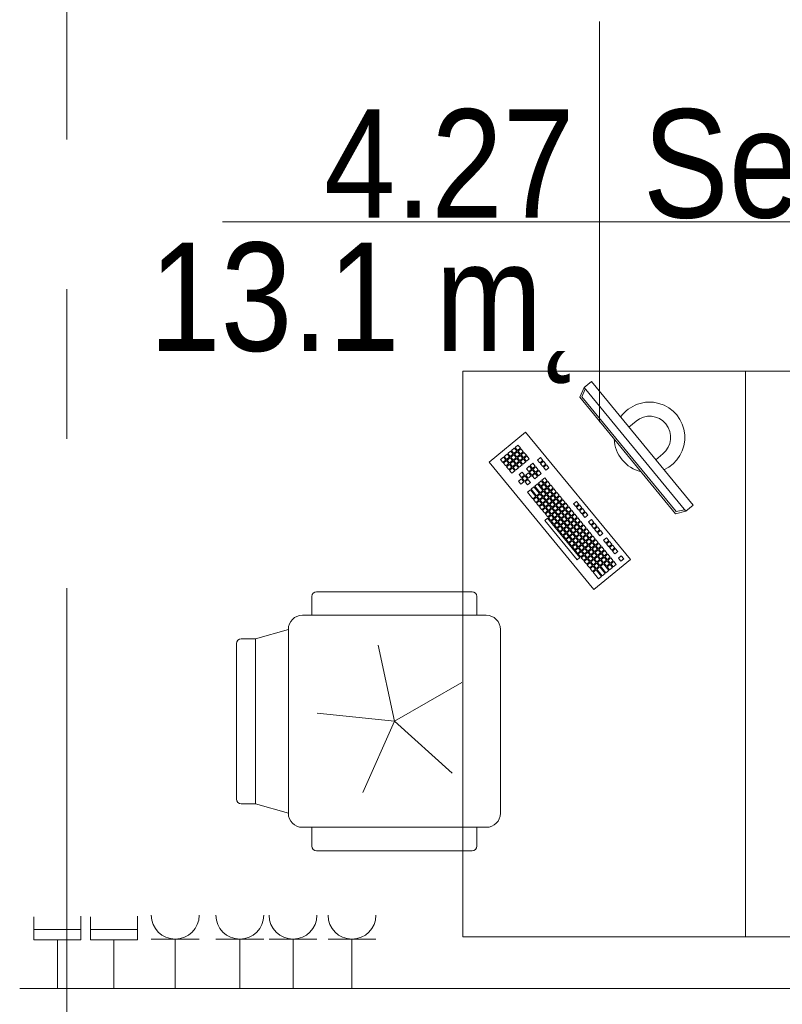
# Model space of a CAD drawing. Header units: centimetres. Extents: x -2424 to 1783, y 5 to 2907.
# Tile 31 of 99: x -23 to 139, y 129 to 338. Entities that reach past the tile are written whole.
import ezdxf

# ---------------------------------------------------------------- set-up
doc = ezdxf.new("R2010")
doc.units = ezdxf.units.CM
doc.linetypes.add('Oś', pattern=[222.25, 127, -31.75, 31.75, -31.75])
for name, color, linetype, lineweight in [('A-AREA-IDEN', 2, 'Continuous', 13), ('A-WALL', 113, 'Continuous', 13), ('E-ELEC-EQPM', 71, 'Continuous', 9), ('I-FURN', 30, 'Continuous', 9), ('S-GRID', 1, 'Continuous', 13)]:
    doc.layers.add(name, color=color, linetype=linetype, lineweight=lineweight)
doc.styles.add('Arial_11', font='arial.ttf', dxfattribs={"width": 0.85, "height": 23})

msp = doc.modelspace()

# ---------------------------------------------------------------- linework, layer by layer
at = {"layer": 'A-AREA-IDEN', "color": 251, "lineweight": 9}
for p, q in [((100.43, 337.54), (100.43, 295.04)), ((110.19, 295.04), (20.43, 295.04)), ((20.43, 295.04), (180.43, 295.04)), ((100.43, 295.04), (100.43, 252.54))]:
    msp.add_line(p, q, dxfattribs=at)
at = {"layer": 'A-WALL', "color": 251, "lineweight": 9}
msp.add_line((-22.62, 132.33), (285.38, 132.33), dxfattribs=at)
at = {"layer": 'E-ELEC-EQPM', "color": 251, "lineweight": 9}
for p, q in [((-19.62, 147.54), (-19.62, 142.66)), ((-9.62, 142.66), (-9.62, 147.7)), ((-7.62, 147.54), (-7.62, 142.66)), ((2.38, 142.66), (2.38, 147.7)), ((-19.62, 144.85), (-9.62, 144.85)), ((-7.62, 144.85), (2.38, 144.85)), ((-19.62, 142.66), (-9.62, 142.66)), ((-14.62, 142.66), (-14.62, 132.33)), ((-7.62, 142.66), (2.38, 142.66)), ((-2.62, 142.66), (-2.62, 132.33)), ((15.46, 142.83), (5.3, 142.83)), ((10.38, 142.83), (10.38, 132.33)), ((29.17, 142.83), (19.01, 142.83)), ((24.09, 142.83), (24.09, 132.33)), ((40.46, 142.83), (30.3, 142.83)), ((35.38, 142.83), (35.38, 132.33)), ((52.96, 142.83), (42.8, 142.83)), ((47.88, 142.83), (47.88, 132.33))]:
    msp.add_line(p, q, dxfattribs=at)
for centre in [(10.38, 147.91), (24.09, 147.91), (35.38, 147.91), (47.88, 147.91)]:
    msp.add_arc(centre, 5.08, 180, 0, dxfattribs=at)
at = {"layer": 'I-FURN', "color": 251, "lineweight": 9}
for p, q in [((71.38, 263.33), (131.38, 263.33)), ((71.38, 143.33), (71.38, 263.33)), ((131.38, 263.33), (191.38, 263.33)), ((131.38, 143.33), (131.38, 263.33)), ((131.38, 263.33), (131.38, 143.33)), ((96.2, 257.85), (97.12, 259.88)), ((96.66, 257.92), (97.39, 259.55)), ((97.12, 259.88), (98.67, 261.15)), ((118.72, 233.62), (97.12, 259.88)), ((98.67, 261.15), (120.26, 234.89)), ((116.55, 233.1), (96.2, 257.85)), ((116.7, 233.55), (96.66, 257.92)), ((108.15, 252.76), (106.61, 251.49)), ((76.99, 244.07), (84.72, 250.42)), ((84.72, 250.42), (106.95, 223.39)), ((82.33, 247.03), (81.71, 246.53)), ((82.83, 246.42), (82.33, 247.03)), ((83.1, 247.67), (82.48, 247.16)), ((82.48, 247.16), (82.99, 246.54)), ((82.99, 246.54), (83.61, 247.05)), ((83.61, 247.05), (83.1, 247.67)), ((83.73, 246.9), (83.12, 246.39)), ((84.24, 246.28), (83.73, 246.9)), ((80.01, 245.13), (79.39, 244.62)), ((79.39, 244.62), (79.9, 244)), ((79.9, 244), (80.52, 244.51)), ((80.52, 244.51), (80.01, 245.13)), ((80.78, 245.76), (80.16, 245.26)), ((80.16, 245.26), (80.67, 244.64)), ((80.67, 244.64), (81.29, 245.15)), ((81.29, 245.15), (80.78, 245.76)), ((81.42, 244.99), (80.8, 244.48)), ((80.8, 244.48), (81.31, 243.87)), ((81.55, 246.4), (80.94, 245.89)), ((80.94, 245.89), (81.44, 245.27)), ((81.93, 244.37), (81.42, 244.99)), ((81.44, 245.27), (82.06, 245.78)), ((82.06, 245.78), (81.55, 246.4)), ((82.19, 245.63), (81.57, 245.12)), ((81.57, 245.12), (82.08, 244.5)), ((81.71, 246.53), (82.22, 245.91)), ((82.08, 244.5), (82.7, 245.01)), ((82.7, 245.01), (82.19, 245.63)), ((82.82, 244.85), (82.21, 244.35)), ((82.22, 245.91), (82.83, 246.42)), ((82.96, 246.26), (82.34, 245.75)), ((82.34, 245.75), (82.85, 245.14)), ((83.33, 244.24), (82.82, 244.85)), ((82.85, 245.14), (83.47, 245.64)), ((83.47, 245.64), (82.96, 246.26)), ((83.6, 245.49), (82.98, 244.98)), ((82.98, 244.98), (83.49, 244.36)), ((83.12, 246.39), (83.62, 245.77)), ((83.49, 244.36), (84.11, 244.87)), ((84.11, 244.87), (83.6, 245.49)), ((84.23, 244.72), (83.61, 244.21)), ((83.62, 245.77), (84.24, 246.28)), ((84.37, 246.12), (83.75, 245.62)), ((83.75, 245.62), (84.26, 245)), ((84.74, 244.1), (84.23, 244.72)), ((84.26, 245), (84.88, 245.51)), ((84.88, 245.51), (84.37, 246.12)), ((85, 245.35), (84.39, 244.84)), ((84.39, 244.84), (84.89, 244.23)), ((84.89, 244.23), (85.51, 244.73)), ((85.51, 244.73), (85, 245.35)), ((87.88, 245), (87.27, 244.49)), ((87.27, 244.49), (87.77, 243.87)), ((88.39, 244.38), (87.88, 245)), ((113.87, 245.81), (112.32, 244.54)), ((99.22, 217.04), (76.99, 244.07)), ((80.64, 244.36), (80.03, 243.85)), ((80.03, 243.85), (80.53, 243.23)), ((80.53, 243.23), (81.15, 243.74)), ((81.15, 243.74), (80.64, 244.36)), ((81.28, 243.58), (80.66, 243.08)), ((80.66, 243.08), (81.17, 242.46)), ((81.17, 242.46), (81.79, 242.97)), ((81.79, 242.97), (81.28, 243.58)), ((81.91, 242.81), (81.3, 242.3)), ((81.31, 243.87), (81.93, 244.37)), ((82.05, 244.22), (81.43, 243.71)), ((81.43, 243.71), (81.94, 243.09)), ((82.42, 242.19), (81.91, 242.81)), ((81.94, 243.09), (82.56, 243.6)), ((82.56, 243.6), (82.05, 244.22)), ((82.69, 243.45), (82.07, 242.94)), ((82.07, 242.94), (82.58, 242.32)), ((82.21, 244.35), (82.71, 243.73)), ((82.58, 242.32), (83.2, 242.83)), ((83.2, 242.83), (82.69, 243.45)), ((82.71, 243.73), (83.33, 244.24)), ((83.46, 244.08), (82.84, 243.57)), ((82.84, 243.57), (83.35, 242.96)), ((83.35, 242.96), (83.97, 243.46)), ((83.97, 243.46), (83.46, 244.08)), ((83.61, 244.21), (84.12, 243.59)), ((84.12, 243.59), (84.74, 244.1)), ((85.5, 243.17), (84.88, 242.66)), ((84.88, 242.66), (85.39, 242.05)), ((85.39, 242.05), (86.01, 242.55)), ((86.01, 242.55), (85.5, 243.17)), ((86.14, 242.4), (85.52, 241.89)), ((86.27, 243.81), (85.66, 243.3)), ((85.66, 243.3), (86.17, 242.68)), ((86.65, 241.78), (86.14, 242.4)), ((86.17, 242.68), (86.78, 243.19)), ((86.78, 243.19), (86.27, 243.81)), ((86.91, 243.03), (86.29, 242.53)), ((86.29, 242.53), (86.8, 241.91)), ((86.8, 241.91), (87.42, 242.42)), ((87.42, 242.42), (86.91, 243.03)), ((87.77, 243.87), (88.39, 244.38)), ((88.52, 244.23), (87.9, 243.72)), ((87.9, 243.72), (88.41, 243.1)), ((88.41, 243.1), (89.03, 243.61)), ((89.03, 243.61), (88.52, 244.23)), ((89.15, 243.46), (88.54, 242.95)), ((88.54, 242.95), (89.04, 242.33)), ((89.04, 242.33), (89.66, 242.84)), ((89.66, 242.84), (89.15, 243.46)), ((81.3, 242.3), (81.81, 241.69)), ((81.81, 241.69), (82.42, 242.19)), ((83.82, 240.49), (83.2, 239.99)), ((83.96, 241.9), (83.34, 241.39)), ((83.34, 241.39), (83.85, 240.78)), ((84.33, 239.88), (83.82, 240.49)), ((83.85, 240.78), (84.47, 241.28)), ((84.47, 241.28), (83.96, 241.9)), ((84.59, 241.13), (83.97, 240.62)), ((83.97, 240.62), (84.48, 240)), ((84.48, 240), (85.1, 240.51)), ((85.1, 240.51), (84.59, 241.13)), ((85.23, 240.36), (84.61, 239.85)), ((85.37, 241.76), (84.75, 241.26)), ((84.75, 241.26), (85.26, 240.64)), ((85.74, 239.74), (85.23, 240.36)), ((85.26, 240.64), (85.87, 241.15)), ((85.87, 241.15), (85.37, 241.76)), ((85.52, 241.89), (86.03, 241.27)), ((86.03, 241.27), (86.65, 241.78)), ((86.77, 241.63), (86.15, 241.12)), ((86.15, 241.12), (86.66, 240.5)), ((86.66, 240.5), (87.28, 241.01)), ((87.28, 241.01), (86.77, 241.63)), ((87.55, 242.26), (86.93, 241.75)), ((86.93, 241.75), (87.44, 241.14)), ((87.44, 241.14), (88.05, 241.64)), ((88.05, 241.64), (87.55, 242.26)), ((88.82, 240.72), (88.2, 240.21)), ((89.32, 240.1), (88.82, 240.72)), ((83.2, 239.99), (83.71, 239.37)), ((83.71, 239.37), (84.33, 239.88)), ((84.61, 239.85), (85.12, 239.23)), ((85.12, 239.23), (85.74, 239.74)), ((86.5, 238.81), (85.88, 238.3)), ((85.88, 238.3), (87.02, 236.91)), ((87.64, 237.42), (86.5, 238.81)), ((87.27, 239.45), (86.65, 238.94)), ((86.65, 238.94), (87.8, 237.55)), ((88.41, 238.06), (87.27, 239.45)), ((88.04, 240.08), (87.43, 239.57)), ((87.43, 239.57), (87.93, 238.96)), ((87.93, 238.96), (88.55, 239.46)), ((88.55, 239.46), (88.04, 240.08)), ((88.68, 239.31), (88.06, 238.8)), ((88.06, 238.8), (88.57, 238.18)), ((88.2, 240.21), (88.71, 239.59)), ((88.57, 238.18), (89.19, 238.69)), ((89.19, 238.69), (88.68, 239.31)), ((89.31, 238.54), (88.7, 238.03)), ((88.71, 239.59), (89.32, 240.1)), ((89.45, 239.95), (88.83, 239.44)), ((88.83, 239.44), (89.34, 238.82)), ((89.82, 237.92), (89.31, 238.54)), ((89.34, 238.82), (89.96, 239.33)), ((89.96, 239.33), (89.45, 239.95)), ((90.09, 239.17), (89.47, 238.66)), ((89.47, 238.66), (89.98, 238.05)), ((89.98, 238.05), (90.59, 238.56)), ((90.59, 238.56), (90.09, 239.17)), ((90.72, 238.4), (90.1, 237.89)), ((91.23, 237.78), (90.72, 238.4)), ((85.73, 238.18), (85.11, 237.67)), ((85.11, 237.67), (86.25, 236.28)), ((86.87, 236.79), (85.73, 238.18)), ((86.25, 236.28), (86.87, 236.79)), ((87, 236.63), (86.38, 236.12)), ((86.38, 236.12), (86.89, 235.51)), ((87.5, 236.01), (87, 236.63)), ((87.02, 236.91), (87.64, 237.42)), ((87.77, 237.27), (87.15, 236.76)), ((87.15, 236.76), (87.66, 236.14)), ((87.66, 236.14), (88.28, 236.65)), ((88.28, 236.65), (87.77, 237.27)), ((88.4, 236.5), (87.79, 235.99)), ((87.8, 237.55), (88.41, 238.06)), ((88.54, 237.9), (87.92, 237.39)), ((87.92, 237.39), (88.43, 236.78)), ((88.91, 235.88), (88.4, 236.5)), ((88.43, 236.78), (89.05, 237.28)), ((89.05, 237.28), (88.54, 237.9)), ((89.18, 237.13), (88.56, 236.62)), ((88.56, 236.62), (89.07, 236)), ((88.7, 238.03), (89.2, 237.41)), ((89.07, 236), (89.68, 236.51)), ((89.68, 236.51), (89.18, 237.13)), ((89.81, 236.36), (89.19, 235.85)), ((89.2, 237.41), (89.82, 237.92)), ((89.95, 237.77), (89.33, 237.26)), ((89.33, 237.26), (89.84, 236.64)), ((90.32, 235.74), (89.81, 236.36)), ((89.84, 236.64), (90.46, 237.15)), ((90.46, 237.15), (89.95, 237.77)), ((90.58, 236.99), (89.97, 236.48)), ((89.97, 236.48), (90.47, 235.87)), ((90.1, 237.89), (90.61, 237.27)), ((90.47, 235.87), (91.09, 236.38)), ((91.09, 236.38), (90.58, 236.99)), ((91.22, 236.22), (90.6, 235.71)), ((90.61, 237.27), (91.23, 237.78)), ((91.36, 237.63), (90.74, 237.12)), ((90.74, 237.12), (91.25, 236.5)), ((91.73, 235.6), (91.22, 236.22)), ((91.25, 236.5), (91.86, 237.01)), ((91.86, 237.01), (91.36, 237.63)), ((91.99, 236.86), (91.37, 236.35)), ((91.37, 236.35), (91.88, 235.73)), ((91.88, 235.73), (92.5, 236.24)), ((92.5, 236.24), (91.99, 236.86)), ((86.89, 235.51), (87.5, 236.01)), ((87.63, 235.86), (87.01, 235.35)), ((87.01, 235.35), (87.52, 234.73)), ((87.52, 234.73), (88.14, 235.24)), ((88.14, 235.24), (87.63, 235.86)), ((88.27, 235.09), (87.65, 234.58)), ((87.65, 234.58), (88.16, 233.96)), ((87.79, 235.99), (88.29, 235.37)), ((88.16, 233.96), (88.77, 234.47)), ((88.77, 234.47), (88.27, 235.09)), ((88.9, 234.32), (88.28, 233.81)), ((88.29, 235.37), (88.91, 235.88)), ((89.04, 235.72), (88.42, 235.21)), ((88.42, 235.21), (88.93, 234.6)), ((89.41, 233.7), (88.9, 234.32)), ((88.93, 234.6), (89.55, 235.1)), ((89.55, 235.1), (89.04, 235.72)), ((89.67, 234.95), (89.06, 234.44)), ((89.06, 234.44), (89.56, 233.82)), ((89.19, 235.85), (89.7, 235.23)), ((89.56, 233.82), (90.18, 234.33)), ((90.18, 234.33), (89.67, 234.95)), ((90.31, 234.18), (89.69, 233.67)), ((89.7, 235.23), (90.32, 235.74)), ((90.45, 235.59), (89.83, 235.08)), ((89.83, 235.08), (90.34, 234.46)), ((90.82, 233.56), (90.31, 234.18)), ((90.34, 234.46), (90.95, 234.97)), ((90.95, 234.97), (90.45, 235.59)), ((91.08, 234.81), (90.46, 234.31)), ((90.46, 234.31), (90.97, 233.69)), ((90.6, 235.71), (91.11, 235.09)), ((90.97, 233.69), (91.59, 234.2)), ((91.59, 234.2), (91.08, 234.81)), ((91.72, 234.04), (91.1, 233.53)), ((91.11, 235.09), (91.73, 235.6)), ((91.85, 235.45), (91.24, 234.94)), ((91.24, 234.94), (91.74, 234.32)), ((92.22, 233.42), (91.72, 234.04)), ((91.74, 234.32), (92.36, 234.83)), ((92.36, 234.83), (91.85, 235.45)), ((92.49, 234.68), (91.87, 234.17)), ((91.87, 234.17), (92.38, 233.55)), ((92.63, 236.08), (92.01, 235.58)), ((92.01, 235.58), (92.52, 234.96)), ((92.38, 233.55), (93, 234.06)), ((93, 234.06), (92.49, 234.68)), ((92.52, 234.96), (93.13, 235.47)), ((93.13, 235.47), (92.63, 236.08)), ((93.26, 235.31), (92.64, 234.8)), ((92.64, 234.8), (93.15, 234.18)), ((93.15, 234.18), (93.77, 234.69)), ((93.77, 234.69), (93.26, 235.31)), ((93.9, 234.54), (93.28, 234.03)), ((93.28, 234.03), (93.79, 233.41)), ((94.4, 233.92), (93.9, 234.54)), ((95.5, 235.73), (94.89, 235.22)), ((94.89, 235.22), (95.4, 234.61)), ((95.4, 234.61), (96.01, 235.11)), ((96.01, 235.11), (95.5, 235.73)), ((96.14, 234.96), (95.52, 234.45)), ((95.52, 234.45), (96.03, 233.83)), ((96.03, 233.83), (96.65, 234.34)), ((96.65, 234.34), (96.14, 234.96)), ((96.78, 234.19), (96.16, 233.68)), ((97.28, 233.57), (96.78, 234.19)), ((120.26, 234.89), (118.72, 233.62)), ((88.28, 233.81), (88.79, 233.19)), ((88.78, 231.63), (89.4, 232.14)), ((88.79, 233.19), (89.41, 233.7)), ((89.54, 233.54), (88.92, 233.03)), ((88.92, 233.03), (89.43, 232.42)), ((89.4, 232.14), (96.26, 223.79)), ((89.43, 232.42), (90.04, 232.92)), ((90.04, 232.92), (89.54, 233.54)), ((90.17, 232.77), (89.55, 232.26)), ((89.55, 232.26), (90.06, 231.64)), ((89.69, 233.67), (90.2, 233.05)), ((90.06, 231.64), (90.68, 232.15)), ((90.68, 232.15), (90.17, 232.77)), ((90.81, 232), (90.19, 231.49)), ((90.2, 233.05), (90.82, 233.56)), ((90.94, 233.41), (90.33, 232.9)), ((90.33, 232.9), (90.83, 232.28)), ((91.32, 231.38), (90.81, 232)), ((90.83, 232.28), (91.45, 232.79)), ((91.45, 232.79), (90.94, 233.41)), ((91.58, 232.63), (90.96, 232.13)), ((90.96, 232.13), (91.47, 231.51)), ((91.1, 233.53), (91.61, 232.91)), ((91.47, 231.51), (92.09, 232.02)), ((92.09, 232.02), (91.58, 232.63)), ((91.61, 232.91), (92.22, 233.42)), ((92.35, 233.27), (91.73, 232.76)), ((91.73, 232.76), (92.24, 232.14)), ((92.24, 232.14), (92.86, 232.65)), ((92.86, 232.65), (92.35, 233.27)), ((92.99, 232.5), (92.37, 231.99)), ((92.37, 231.99), (92.88, 231.37)), ((93.12, 233.9), (92.51, 233.4)), ((92.51, 233.4), (93.01, 232.78)), ((93.5, 231.88), (92.99, 232.5)), ((93.01, 232.78), (93.63, 233.29)), ((93.63, 233.29), (93.12, 233.9)), ((93.76, 233.13), (93.14, 232.62)), ((93.14, 232.62), (93.65, 232.01)), ((93.65, 232.01), (94.27, 232.51)), ((94.27, 232.51), (93.76, 233.13)), ((94.39, 232.36), (93.78, 231.85)), ((93.79, 233.41), (94.4, 233.92)), ((94.53, 233.77), (93.91, 233.26)), ((93.91, 233.26), (94.42, 232.64)), ((94.9, 231.74), (94.39, 232.36)), ((94.42, 232.64), (95.04, 233.15)), ((95.04, 233.15), (94.53, 233.77)), ((95.17, 232.99), (94.55, 232.49)), ((94.55, 232.49), (95.06, 231.87)), ((95.06, 231.87), (95.67, 232.38)), ((95.67, 232.38), (95.17, 232.99)), ((95.8, 232.22), (95.18, 231.71)), ((96.31, 231.6), (95.8, 232.22)), ((96.16, 233.68), (96.67, 233.06)), ((96.67, 233.06), (97.28, 233.57)), ((97.41, 233.41), (96.79, 232.91)), ((96.79, 232.91), (97.3, 232.29)), ((97.3, 232.29), (97.92, 232.8)), ((97.92, 232.8), (97.41, 233.41)), ((118.72, 233.62), (116.55, 233.1)), ((118.45, 233.94), (116.7, 233.55)), ((95.64, 223.29), (88.78, 231.63)), ((90.19, 231.49), (90.7, 230.87)), ((90.7, 230.87), (91.32, 231.38)), ((91.44, 231.23), (90.82, 230.72)), ((90.82, 230.72), (91.33, 230.1)), ((91.33, 230.1), (91.95, 230.61)), ((91.95, 230.61), (91.44, 231.23)), ((92.08, 230.45), (91.46, 229.95)), ((91.46, 229.95), (91.97, 229.33)), ((92.21, 231.86), (91.6, 231.35)), ((91.6, 231.35), (92.1, 230.73)), ((91.97, 229.33), (92.59, 229.84)), ((92.59, 229.84), (92.08, 230.45)), ((92.1, 230.73), (92.72, 231.24)), ((92.72, 231.24), (92.21, 231.86)), ((92.85, 231.09), (92.23, 230.58)), ((92.23, 230.58), (92.74, 229.96)), ((92.74, 229.96), (93.36, 230.47)), ((93.36, 230.47), (92.85, 231.09)), ((93.48, 230.32), (92.87, 229.81)), ((92.88, 231.37), (93.5, 231.88)), ((93.62, 231.72), (93, 231.22)), ((93, 231.22), (93.51, 230.6)), ((93.99, 229.7), (93.48, 230.32)), ((93.51, 230.6), (94.13, 231.11)), ((94.13, 231.11), (93.62, 231.72)), ((94.26, 230.95), (93.64, 230.44)), ((93.64, 230.44), (94.15, 229.83)), ((93.78, 231.85), (94.28, 231.23)), ((94.15, 229.83), (94.77, 230.33)), ((94.77, 230.33), (94.26, 230.95)), ((94.89, 230.18), (94.27, 229.67)), ((94.28, 231.23), (94.9, 231.74)), ((95.03, 231.59), (94.41, 231.08)), ((94.41, 231.08), (94.92, 230.46)), ((95.4, 229.56), (94.89, 230.18)), ((94.92, 230.46), (95.54, 230.97)), ((95.54, 230.97), (95.03, 231.59)), ((95.66, 230.81), (95.05, 230.31)), ((95.05, 230.31), (95.55, 229.69)), ((95.18, 231.71), (95.69, 231.1)), ((95.55, 229.69), (96.17, 230.2)), ((96.17, 230.2), (95.66, 230.81)), ((96.3, 230.04), (95.68, 229.53)), ((95.69, 231.1), (96.31, 231.6)), ((96.44, 231.45), (95.82, 230.94)), ((95.82, 230.94), (96.33, 230.32)), ((96.81, 229.42), (96.3, 230.04)), ((96.33, 230.32), (96.95, 230.83)), ((96.95, 230.83), (96.44, 231.45)), ((97.07, 230.68), (96.45, 230.17)), ((96.45, 230.17), (96.96, 229.55)), ((96.96, 229.55), (97.58, 230.06)), ((97.58, 230.06), (97.07, 230.68)), ((97.71, 229.9), (97.09, 229.4)), ((98.22, 229.29), (97.71, 229.9)), ((98.68, 231.87), (98.06, 231.36)), ((98.06, 231.36), (98.57, 230.74)), ((98.57, 230.74), (99.19, 231.25)), ((99.19, 231.25), (98.68, 231.87)), ((99.32, 231.1), (98.7, 230.59)), ((98.7, 230.59), (99.21, 229.97)), ((99.21, 229.97), (99.82, 230.48)), ((99.82, 230.48), (99.32, 231.1)), ((99.33, 229.82), (99.95, 230.32)), ((99.95, 230.32), (100.46, 229.71)), ((92.71, 229.68), (92.09, 229.17)), ((92.09, 229.17), (92.6, 228.55)), ((92.6, 228.55), (93.22, 229.06)), ((93.22, 229.06), (92.71, 229.68)), ((93.35, 228.91), (92.73, 228.4)), ((92.73, 228.4), (93.24, 227.78)), ((92.87, 229.81), (93.38, 229.19)), ((93.24, 227.78), (93.86, 228.29)), ((93.86, 228.29), (93.35, 228.91)), ((94.76, 228.77), (93.36, 227.63)), ((93.38, 229.19), (93.99, 229.7)), ((94.12, 229.54), (93.5, 229.04)), ((93.5, 229.04), (94.01, 228.42)), ((94.49, 227.52), (93.98, 228.14)), ((94.01, 228.42), (94.63, 228.93)), ((94.63, 228.93), (94.12, 229.54)), ((94.14, 228.26), (94.65, 227.65)), ((94.27, 229.67), (94.78, 229.05)), ((94.65, 227.65), (95.26, 228.15)), ((95.26, 228.15), (94.76, 228.77)), ((95.39, 228), (94.77, 227.49)), ((94.78, 229.05), (95.4, 229.56)), ((95.53, 229.41), (94.91, 228.9)), ((94.91, 228.9), (95.42, 228.28)), ((95.9, 227.38), (95.39, 228)), ((95.42, 228.28), (96.04, 228.79)), ((96.04, 228.79), (95.53, 229.41)), ((96.16, 228.63), (95.54, 228.13)), ((95.54, 228.13), (96.05, 227.51)), ((95.68, 229.53), (96.19, 228.92)), ((96.05, 227.51), (96.67, 228.02)), ((96.67, 228.02), (96.16, 228.63)), ((96.18, 227.35), (96.8, 227.86)), ((96.19, 228.92), (96.81, 229.42)), ((96.94, 229.27), (96.32, 228.76)), ((96.32, 228.76), (96.83, 228.14)), ((96.8, 227.86), (97.31, 227.24)), ((96.83, 228.14), (97.44, 228.65)), ((97.44, 228.65), (96.94, 229.27)), ((96.95, 227.99), (97.57, 228.5)), ((97.46, 227.37), (96.95, 227.99)), ((97.09, 229.4), (97.6, 228.78)), ((98.08, 227.88), (97.46, 227.37)), ((97.57, 228.5), (98.08, 227.88)), ((97.6, 228.78), (98.22, 229.29)), ((97.72, 228.62), (98.34, 229.13)), ((98.23, 228.01), (97.72, 228.62)), ((98.85, 228.51), (98.23, 228.01)), ((98.34, 229.13), (98.85, 228.51)), ((98.98, 228.36), (98.36, 227.85)), ((98.36, 227.85), (98.87, 227.23)), ((98.87, 227.23), (99.49, 227.74)), ((99.49, 227.74), (98.98, 228.36)), ((99.84, 229.2), (99.33, 229.82)), ((100.46, 229.71), (99.84, 229.2)), ((100.59, 229.55), (99.97, 229.04)), ((99.97, 229.04), (100.48, 228.43)), ((100.48, 228.43), (101.09, 228.93)), ((101.09, 228.93), (100.59, 229.55)), ((101.86, 228.01), (101.24, 227.5)), ((102.36, 227.39), (101.86, 228.01)), ((93.36, 227.63), (93.87, 227.01)), ((93.87, 227.01), (94.49, 227.52)), ((94.62, 227.36), (94, 226.86)), ((94, 226.86), (94.51, 226.24)), ((94.51, 226.24), (95.13, 226.75)), ((95.13, 226.75), (94.62, 227.36)), ((94.64, 226.08), (95.25, 226.59)), ((95.14, 225.47), (94.64, 226.08)), ((94.77, 227.49), (95.28, 226.87)), ((95.76, 225.97), (95.14, 225.47)), ((95.25, 226.59), (95.76, 225.97)), ((95.89, 225.82), (95.27, 225.31)), ((95.28, 226.87), (95.9, 227.38)), ((95.41, 226.72), (96.03, 227.23)), ((95.92, 226.1), (95.41, 226.72)), ((96.4, 225.2), (95.89, 225.82)), ((96.53, 226.61), (95.92, 226.1)), ((96.03, 227.23), (96.53, 226.61)), ((96.66, 226.45), (96.04, 225.95)), ((96.04, 225.95), (96.55, 225.33)), ((96.69, 226.74), (96.18, 227.35)), ((96.55, 225.33), (97.17, 225.84)), ((97.17, 225.84), (96.66, 226.45)), ((97.3, 225.68), (96.68, 225.17)), ((97.31, 227.24), (96.69, 226.74)), ((97.43, 227.09), (96.81, 226.58)), ((96.81, 226.58), (97.32, 225.96)), ((97.8, 225.06), (97.3, 225.68)), ((97.32, 225.96), (97.94, 226.47)), ((97.94, 226.47), (97.43, 227.09)), ((98.07, 226.32), (97.45, 225.81)), ((97.45, 225.81), (97.96, 225.19)), ((98.21, 227.72), (97.59, 227.22)), ((97.59, 227.22), (98.1, 226.6)), ((97.96, 225.19), (98.58, 225.7)), ((98.58, 225.7), (98.07, 226.32)), ((98.1, 226.6), (98.71, 227.11)), ((98.71, 227.11), (98.21, 227.72)), ((98.84, 226.95), (98.22, 226.44)), ((98.22, 226.44), (98.73, 225.83)), ((98.73, 225.83), (99.35, 226.33)), ((99.35, 226.33), (98.84, 226.95)), ((99.48, 226.18), (98.86, 225.67)), ((98.86, 225.67), (99.37, 225.05)), ((99.61, 227.59), (98.99, 227.08)), ((98.99, 227.08), (99.5, 226.46)), ((99.98, 225.56), (99.48, 226.18)), ((99.5, 226.46), (100.12, 226.97)), ((100.12, 226.97), (99.61, 227.59)), ((100.25, 226.81), (99.63, 226.31)), ((99.63, 226.31), (100.14, 225.69)), ((100.14, 225.69), (100.76, 226.2)), ((100.76, 226.2), (100.25, 226.81)), ((100.88, 226.04), (100.27, 225.53)), ((101.39, 225.42), (100.88, 226.04)), ((101.24, 227.5), (101.75, 226.88)), ((101.75, 226.88), (102.36, 227.39)), ((102.49, 227.24), (101.87, 226.73)), ((101.87, 226.73), (102.38, 226.11)), ((102.38, 226.11), (103, 226.62)), ((103, 226.62), (102.49, 227.24)), ((103.13, 226.46), (102.51, 225.95)), ((102.51, 225.95), (103.02, 225.34)), ((103.02, 225.34), (103.63, 225.85)), ((103.63, 225.85), (103.13, 226.46)), ((103.76, 225.69), (103.14, 225.18)), ((104.27, 225.07), (103.76, 225.69)), ((95.27, 225.31), (95.78, 224.69)), ((96.26, 223.79), (95.64, 223.29)), ((95.78, 224.69), (96.4, 225.2)), ((96.52, 225.05), (95.91, 224.54)), ((95.91, 224.54), (96.41, 223.92)), ((96.41, 223.92), (97.03, 224.43)), ((97.03, 224.43), (96.52, 225.05)), ((97.16, 224.27), (96.54, 223.77)), ((96.54, 223.77), (97.05, 223.15)), ((96.68, 225.17), (97.19, 224.56)), ((97.05, 223.15), (97.67, 223.66)), ((97.67, 223.66), (97.16, 224.27)), ((97.19, 224.56), (97.8, 225.06)), ((97.93, 224.91), (97.31, 224.4)), ((97.31, 224.4), (97.82, 223.78)), ((97.82, 223.78), (98.44, 224.29)), ((98.44, 224.29), (97.93, 224.91)), ((98.57, 224.14), (97.95, 223.63)), ((97.95, 223.63), (98.46, 223.01)), ((98.7, 225.54), (98.09, 225.04)), ((98.09, 225.04), (98.59, 224.42)), ((99.07, 223.52), (98.57, 224.14)), ((98.59, 224.42), (99.21, 224.93)), ((99.21, 224.93), (98.7, 225.54)), ((99.34, 224.77), (98.72, 224.26)), ((98.72, 224.26), (99.23, 223.65)), ((99.23, 223.65), (99.85, 224.15)), ((99.85, 224.15), (99.34, 224.77)), ((99.97, 224), (99.36, 223.49)), ((99.37, 225.05), (99.98, 225.56)), ((100.11, 225.41), (99.49, 224.9)), ((99.49, 224.9), (100, 224.28)), ((100.48, 223.38), (99.97, 224)), ((100, 224.28), (100.62, 224.79)), ((100.62, 224.79), (100.11, 225.41)), ((100.75, 224.63), (100.13, 224.13)), ((100.13, 224.13), (100.64, 223.51)), ((100.27, 225.53), (100.77, 224.92)), ((100.64, 223.51), (101.25, 224.02)), ((101.25, 224.02), (100.75, 224.63)), ((101.38, 223.86), (100.76, 223.35)), ((100.77, 224.92), (101.39, 225.42)), ((101.52, 225.27), (100.9, 224.76)), ((100.9, 224.76), (101.41, 224.14)), ((101.89, 223.24), (101.38, 223.86)), ((101.41, 224.14), (102.03, 224.65)), ((102.03, 224.65), (101.52, 225.27)), ((102.15, 224.5), (101.54, 223.99)), ((101.54, 223.99), (102.04, 223.37)), ((102.04, 223.37), (102.66, 223.88)), ((102.66, 223.88), (102.15, 224.5)), ((102.79, 223.73), (102.17, 223.22)), ((103.3, 223.11), (102.79, 223.73)), ((103.14, 225.18), (103.65, 224.56)), ((103.65, 224.56), (104.27, 225.07)), ((105.03, 224.15), (104.41, 223.64)), ((104.41, 223.64), (104.92, 223.02)), ((105.54, 223.53), (105.03, 224.15)), ((97.79, 223.5), (97.18, 222.99)), ((97.18, 222.99), (97.68, 222.38)), ((97.68, 222.38), (98.3, 222.88)), ((98.3, 222.88), (97.79, 223.5)), ((98.43, 222.73), (97.81, 222.22)), ((97.81, 222.22), (98.32, 221.6)), ((98.32, 221.6), (98.94, 222.11)), ((98.94, 222.11), (98.43, 222.73)), ((99.06, 221.96), (98.45, 221.45)), ((98.46, 223.01), (99.07, 223.52)), ((99.2, 223.36), (98.58, 222.86)), ((98.58, 222.86), (99.09, 222.24)), ((99.57, 221.34), (99.06, 221.96)), ((99.09, 222.24), (99.71, 222.75)), ((99.71, 222.75), (99.2, 223.36)), ((106.95, 223.39), (99.22, 217.04)), ((99.84, 222.59), (99.22, 222.08)), ((99.22, 222.08), (99.73, 221.47)), ((99.36, 223.49), (99.86, 222.87)), ((99.73, 221.47), (100.34, 221.97)), ((100.34, 221.97), (99.84, 222.59)), ((100.47, 221.82), (99.85, 221.31)), ((99.86, 222.87), (100.48, 223.38)), ((100.61, 223.23), (99.99, 222.72)), ((99.99, 222.72), (100.5, 222.1)), ((101.61, 220.43), (100.47, 221.82)), ((100.5, 222.1), (101.12, 222.61)), ((101.12, 222.61), (100.61, 223.23)), ((101.24, 222.45), (100.63, 221.95)), ((100.63, 221.95), (101.77, 220.56)), ((100.76, 223.35), (101.27, 222.74)), ((102.39, 221.06), (101.24, 222.45)), ((101.27, 222.74), (101.89, 223.24)), ((102.02, 223.09), (101.4, 222.58)), ((101.4, 222.58), (101.91, 221.96)), ((101.91, 221.96), (102.52, 222.47)), ((102.52, 222.47), (102.02, 223.09)), ((102.65, 222.32), (102.03, 221.81)), ((102.03, 221.81), (102.54, 221.19)), ((102.17, 223.22), (102.68, 222.6)), ((102.54, 221.19), (103.16, 221.7)), ((103.16, 221.7), (102.65, 222.32)), ((102.68, 222.6), (103.3, 223.11)), ((103.42, 222.95), (102.81, 222.44)), ((102.81, 222.44), (103.31, 221.83)), ((103.31, 221.83), (103.93, 222.33)), ((103.93, 222.33), (103.42, 222.95)), ((104.92, 223.02), (105.54, 223.53)), ((98.45, 221.45), (98.95, 220.83)), ((98.95, 220.83), (99.57, 221.34)), ((99.7, 221.18), (99.08, 220.68)), ((99.08, 220.68), (100.22, 219.29)), ((100.84, 219.79), (99.7, 221.18)), ((99.85, 221.31), (101, 219.92)), ((100.22, 219.29), (100.84, 219.79)), ((101, 219.92), (101.61, 220.43)), ((101.77, 220.56), (102.39, 221.06)), ((39.38, 211.56), (39.38, 215.56)), ((40.38, 216.56), (73.38, 216.56)), ((74.38, 211.56), (74.38, 215.56)), ((37.38, 211.56), (76.38, 211.56)), ((34.38, 208.56), (27.38, 206.56)), ((34.38, 169.56), (34.38, 208.56)), ((79.38, 208.56), (79.38, 169.56)), ((23.38, 172.56), (23.38, 205.56)), ((27.38, 206.56), (24.38, 206.56)), ((27.38, 171.56), (27.38, 206.56)), ((53.45, 205.2), (56.88, 189.06)), ((56.88, 189.06), (71.17, 197.31)), ((56.88, 189.06), (40.47, 190.78)), ((50.17, 173.98), (56.88, 189.06)), ((56.88, 189.06), (69.14, 178.02)), ((24.38, 171.56), (27.38, 171.56)), ((27.38, 171.56), (34.38, 169.56)), ((76.38, 166.56), (37.38, 166.56)), ((39.38, 166.56), (39.38, 162.56)), ((74.38, 166.56), (74.38, 162.56)), ((73.38, 161.56), (40.38, 161.56)), ((131.38, 143.33), (71.38, 143.33)), ((191.38, 143.33), (131.38, 143.33))]:
    msp.add_line(p, q, dxfattribs=at)
for centre, radius, start, end in [((111.01, 249.29), 7.5, 293.9646, 144.8966), ((111.01, 249.29), 4.5, 309.4306, 129.4306), ((111.01, 249.29), 7.5, 182.5607, 256.3005), ((40.38, 215.56), 1, 90, 180), ((73.38, 215.56), 1, 0, 90), ((37.38, 208.56), 3, 90, 180), ((76.38, 208.56), 3, 0, 90), ((24.38, 205.56), 1, 90, 180), ((24.38, 172.56), 1, 180, 270), ((37.38, 169.56), 3, 180, 270), ((76.38, 169.56), 3, 270, 0), ((40.38, 162.56), 1, 180, 270), ((73.38, 162.56), 1, 270, 0)]:
    msp.add_arc(centre, radius, start, end, dxfattribs=at)
at = {"layer": 'S-GRID', "color": 251, "linetype": 'Oś', "lineweight": 9}
msp.add_line((-12.62, 2884.27), (-12.62, 27.13), dxfattribs=at)

# ---------------------------------------------------------------- texts
at = {"layer": 'A-AREA-IDEN', "color": 251, "lineweight": 9, "style": 'Arial_11', "width": 0.85}
for s, p in [('Sekretariat', (109.61, 295.93)), ('4.27', (41.93, 295.93)), ('13.1 m˛', (4.84, 267.65))]:
    msp.add_text(s, height=23, dxfattribs=at).set_placement(p)

doc.saveas('drawing.dxf')
